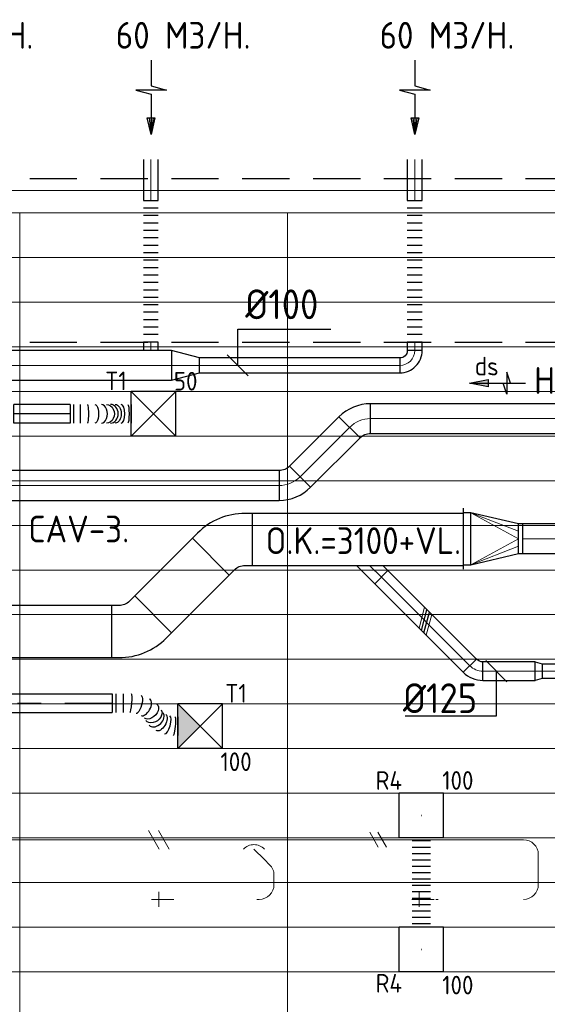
# Model space of a CAD drawing. Header units: millimetres. Extents: x -74135 to 19179, y 5032 to 51848.
# Tile 49 of 55: x -32256 to -28709, y 45230 to 51848. Entities that reach past the tile are written whole.
import ezdxf
from ezdxf.enums import TextEntityAlignment as Align

# ---------------------------------------------------------------- set-up
doc = ezdxf.new("R2010")
doc.units = ezdxf.units.MM
doc.header["$LTSCALE"] = 50
doc.linetypes.add('CENTER2', pattern=[28.575, 19.05, -3.175, 3.175, -3.175])
doc.linetypes.add('HIDDEN', pattern=[9.525, 6.35, -3.175])
for name, color, linetype in [('4plfd', 254, 'Continuous'), ('WL570---_RETOUR', 100, 'Continuous'), ('WL570---_RETOUR_RST', 3, 'Continuous'), ('WL570---_RETOUR_RST_HL', 1, 'Continuous'), ('WL570---_TOEVOER', 200, 'Continuous'), ('WL570---_TOEVOER_HL', 1, 'Continuous'), ('WL570---_TOEVOER_RST', 3, 'Continuous'), ('WL570---_TOEVOER_RST_HL', 1, 'Continuous'), ('WM570---_RETOUR', 2, 'Continuous'), ('WM570---_RETOUR_PR', 2, 'Continuous'), ('WM570---_RETOUR_RST_PR', 1, 'Continuous'), ('WM570---_TOEVOER', 2, 'Continuous'), ('WM570---_TOEVOER_PR', 2, 'Continuous'), ('WM570---_TOEVOER_RST_PR', 1, 'Continuous')]:
    doc.layers.add(name, color=color, linetype=linetype)
for name, color, linetype, lineweight in [('WL570---_BESTAAND-HARTLIJN', 161, 'Continuous', 0), ('WL570---_BESTAAND-TOEVOER', 180, 'Continuous', 0), ('WL570---_DEMONTEREN', 10, 'Continuous', 0)]:
    doc.layers.add(name, color=color, linetype=linetype, lineweight=lineweight)
doc.layers.get('WL570---_DEMONTEREN').off()
doc.styles.add('BURO-025', font='ISO96.shx', dxfattribs={"height": 125})
doc.styles.add('ISO', font='ISO', dxfattribs={"height": 162})
doc.styles.add('MAATVOERING', font='ISO')

# ---------------------------------------------------------------- blocks, each defined once
blk = doc.blocks.new('OSV20010001860G')
blk.add_lwpolyline([(0, -100), (186.6, -50), (186.6, 50), (0, 100)], close=True)
at = {"layer": 'WL570---_BESTAAND-HARTLIJN'}
blk.add_line((0, 0), (186.6, 0), dxfattribs=at)
blk = doc.blocks.new('FLLINE100')
blk.add_line((0, -50), (0, 50))
blk = doc.blocks.new('OEX10000100000')
at = {"rotation": 90}
for p in [(0, -50), (0, -100), (0, -150), (0, -200), (0, -250), (0, -300), (0, -350), (0, -400), (0, -450), (0, -500), (0, -550), (0, -600), (0, -650), (0, -700), (0, -750), (0, -800), (0, -850), (0, -900), (0, -950), (0, -1000)]:
    blk.add_blockref('FLLINE100', p, dxfattribs=at)
blk = doc.blocks.new('KARO')
for p, q in [((1, 0.5), (0, 0.5)), ((0, -0.5), (1, -0.5))]:
    blk.add_line(p, q)
at = {"invisible_edges": 15}
blk.add_3dface([(0, 0.5), (0, -0.5), (1, -0.5), (1, 0.5)], dxfattribs=at)
at = {"layer": 'WL570---_BESTAAND-HARTLIJN'}
blk.add_line((0, 0), (1, 0), dxfattribs=at)
blk = doc.blocks.new('AFZPIJL')
for points in [[(0, -10), (0, -6.52), (-2.06, -5.97), (2.06, -5.97), (0, -5.41), (0, 0)], [(-0.26, -2.22), (0, 0)], [(0.26, -2.22), (0, 0)]]:
    blk.add_lwpolyline(points)
blk.add_lwpolyline([(0.52, -2.22), (-0.52, -2.22), (0, 0)], close=True)
blk = doc.blocks.new('MVLINE')
blk.add_line((35.4, -35.4), (-35.4, 35.4))
blk = doc.blocks.new('OBO10000090H')
blk.add_lwpolyline([(50, -100, 0.414214), (-100, 50), (-100, -50, -0.414214), (-50, -100)], format="xyb", close=True)
at = {"invisible_edges": 15}
for points in [[(-91.3, -50.8), (-74, 47.7), (-100, 50), (-100, -50)], [(-82.9, -53), (-48.7, 41), (-74, 47.7), (-91.3, -50.8)], [(-75, -56.7), (-25, 29.9), (-48.7, 41), (-82.9, -53)], [(-67.9, -61.7), (-3.6, 14.9), (-25, 29.9), (-75, -56.7)], [(-61.7, -67.9), (14.9, -3.6), (-3.6, 14.9), (-67.9, -61.7)], [(-56.7, -75), (29.9, -25), (14.9, -3.6), (-61.7, -67.9)], [(-53, -82.9), (41, -48.7), (29.9, -25), (-56.7, -75)], [(-50.8, -91.3), (47.7, -74), (41, -48.7), (-53, -82.9)], [(-50, -100), (50, -100), (47.7, -74), (-50.8, -91.3)]]:
    blk.add_3dface(points, dxfattribs=at)
at = {"layer": 'WL570---_BESTAAND-HARTLIJN'}
blk.add_arc((-100, -100), 100, 0, 90, dxfattribs=at)
blk = doc.blocks.new('KARH')
for p, q in [((1, 0.5), (0, 0.5)), ((0, -0.5), (1, -0.5))]:
    blk.add_line(p, q)
at = {"invisible_edges": 15}
blk.add_3dface([(0, 0.5), (0, -0.5), (1, -0.5), (1, 0.5)], dxfattribs=at)
blk = doc.blocks.new('OBO10000045H')
blk.add_lwpolyline([(50, -41.4, 0.198912), (6.1, 64.6), (-64.6, -6.1, -0.198912), (-50, -41.4)], format="xyb", close=True)
at = {"invisible_edges": 15}
for points in [[(-61.7, -9.3), (14.9, 55), (6.1, 64.6), (-64.6, -6.1)], [(-59, -12.7), (22.9, 44.6), (14.9, 55), (-61.7, -9.3)], [(-56.7, -16.4), (29.9, 33.6), (22.9, 44.6), (-59, -12.7)], [(-54.7, -20.3), (35.9, 22), (29.9, 33.6), (-56.7, -16.4)], [(-53, -24.3), (41, 9.9), (35.9, 22), (-54.7, -20.3)], [(-51.7, -28.5), (44.9, -2.6), (41, 9.9), (-53, -24.3)], [(-50.8, -32.7), (47.7, -15.4), (44.9, -2.6), (-51.7, -28.5)], [(-50.2, -37.1), (49.4, -28.3), (47.7, -15.4), (-50.8, -32.7)], [(-50, -41.4), (50, -41.4), (49.4, -28.3), (-50.2, -37.1)]]:
    blk.add_3dface(points, dxfattribs=at)
at = {"layer": 'WL570---_BESTAAND-HARTLIJN'}
blk.add_arc((-100, -41.4), 100, 0, 45, dxfattribs=at)
blk = doc.blocks.new('OBO10000090L')
blk.add_lwpolyline([(50, 0, 0.414214), (-100, 150), (-100, 50, -0.414214), (-50, 0)], format="xyb", close=True)
at = {"invisible_edges": 15}
for points in [[(-91.3, 49.2), (-74, 147.7), (-100, 150), (-100, 50)], [(-82.9, 47), (-48.7, 141), (-74, 147.7), (-91.3, 49.2)], [(-75, 43.3), (-25, 129.9), (-48.7, 141), (-82.9, 47)], [(-67.9, 38.3), (-3.6, 114.9), (-25, 129.9), (-75, 43.3)], [(-61.7, 32.1), (14.9, 96.4), (-3.6, 114.9), (-67.9, 38.3)], [(-56.7, 25), (29.9, 75), (14.9, 96.4), (-61.7, 32.1)], [(-53, 17.1), (41, 51.3), (29.9, 75), (-56.7, 25)], [(-50.8, 8.7), (47.7, 26), (41, 51.3), (-53, 17.1)], [(-50, 0), (50, 0), (47.7, 26), (-50.8, 8.7)]]:
    blk.add_3dface(points, dxfattribs=at)
at = {"layer": 'WL570---_BESTAAND-HARTLIJN'}
blk.add_arc((-100, 0), 100, 0, 90, dxfattribs=at)
blk = doc.blocks.new('OSV1251000460G')
blk.add_lwpolyline([(0, -62.5), (46.7, -50), (46.7, 50), (0, 62.5)], close=True)
at = {"layer": 'WL570---_BESTAAND-HARTLIJN'}
blk.add_line((0, 0), (46.7, 0), dxfattribs=at)
blk = doc.blocks.new('OZA1250100045L')
blk.add_lwpolyline([(-70.7, 0), (-106.1, 35.4), (-35.4, 106.1), (70.7, 0)])
at = {"layer": 'WL570---_BESTAAND-HARTLIJN'}
blk.add_line((0, 0), (-70.7, 70.7), dxfattribs=at)
at = {"layer": 'WL570---_BESTAAND-TOEVOER'}
blk.add_arc((0, 70.7), 100, 225, 315, dxfattribs=at)
blk = doc.blocks.new('OBO10000090ZE')
blk.add_lwpolyline([(-50, 0), (50, 0), (50, 100, 1), (-50, 100)], format="xyb", close=True)
at = {"layer": 'WL570---_BESTAAND-HARTLIJN'}
for points in [[(0, 0), (0, 150)], [(-50, 100), (50, 100)]]:
    blk.add_lwpolyline(points, dxfattribs=at)
blk = doc.blocks.new('VBO35015000050451-100')
blk.add_lwpolyline([(-175, -163.9), (175, -163.9), (175, -113.9, 0.198912), (43.2, 204.3), (7.8, 239.6), (-239.6, -7.8), (-204.3, -43.2, -0.198912), (-175, -113.9)], format="xyb", close=True)
blk = doc.blocks.new('OBO12500045H')
blk.add_lwpolyline([(62.5, -51.8, 0.198912), (7.6, 80.8), (-80.8, -7.6, -0.198912), (-62.5, -51.8)], format="xyb", close=True)
at = {"invisible_edges": 15}
for points in [[(-77.1, -11.6), (18.6, 68.7), (7.6, 80.8), (-80.8, -7.6)], [(-73.8, -15.9), (28.6, 55.8), (18.6, 68.7), (-77.1, -11.6)], [(-70.9, -20.5), (37.4, 42), (28.6, 55.8), (-73.8, -15.9)], [(-68.4, -25.4), (44.9, 27.5), (37.4, 42), (-70.9, -20.5)], [(-66.3, -30.4), (51.2, 12.4), (44.9, 27.5), (-68.4, -25.4)], [(-64.6, -35.6), (56.1, -3.2), (51.2, 12.4), (-66.3, -30.4)], [(-63.4, -40.9), (59.7, -19.2), (56.1, -3.2), (-64.6, -35.6)], [(-62.7, -46.3), (61.8, -35.4), (59.7, -19.2), (-63.4, -40.9)], [(-62.5, -51.8), (62.5, -51.8), (61.8, -35.4), (-62.7, -46.3)]]:
    blk.add_3dface(points, dxfattribs=at)
at = {"layer": 'WL570---_BESTAAND-HARTLIJN'}
blk.add_arc((-125, -51.8), 125, 0, 45, dxfattribs=at)
blk = doc.blocks.new('OAF12500045R')
blk.add_line((-138.4, 0), (138.4, 0))
blk.add_lwpolyline([(-88.4, 0), (35.4, 123.7), (123.7, 35.4), (88.4, 0)])
at = {"layer": 'WL570---_BESTAAND-HARTLIJN'}
blk.add_line((79.5, 79.5), (0, 0), dxfattribs=at)
blk = doc.blocks.new('OSV1251000460K')
blk.add_lwpolyline([(-46.7, -62.5), (0, -50), (0, 50), (-46.7, 62.5)], close=True)
at = {"layer": 'WL570---_BESTAAND-HARTLIJN'}
blk.add_line((-46.7, 0), (0, 0), dxfattribs=at)
blk = doc.blocks.new('UISO')
for p, q in [((0, 0.18), (1, 0.757)), ((0, 0), (1, 0.577))]:
    blk.add_line(p, q)
at = {"layer": 'WL570---_BESTAAND-TOEVOER'}
for p, q in [((0, 0.36), (1, 0.937)), ((0, -0.18), (1, 0.397))]:
    blk.add_line(p, q, dxfattribs=at)
blk = doc.blocks.new('VRO3501500020040000-0')
for p, q in [((0, 205), (0, -205)), ((50, -175), (50, 175)), ((370, -100), (370, 100))]:
    blk.add_line(p, q)
blk.add_lwpolyline([(0, 175), (0, -175), (50, -175), (370, -100), (400, -100), (400, 100), (370, 100), (50, 175)], close=True)
at = {"layer": 'WL570---_BESTAAND-TOEVOER'}
for p, q in [((50, 175), (370, 50)), ((50, -175), (370, -50))]:
    blk.add_line(p, q, dxfattribs=at)
blk.add_lwpolyline([(50, -175), (370, 0), (50, 175)], dxfattribs=at)
blk = doc.blocks.new('OBO20000045H')
blk.add_lwpolyline([(100, -82.8, 0.198912), (12.1, 129.3), (-129.3, -12.1, -0.198912), (-100, -82.8)], format="xyb", close=True)
at = {"invisible_edges": 15}
for points in [[(-123.4, -18.6), (29.8, 110), (12.1, 129.3), (-129.3, -12.1)], [(-118.1, -25.5), (45.7, 89.2), (29.8, 110), (-123.4, -18.6)], [(-113.4, -32.8), (59.8, 67.2), (45.7, 89.2), (-118.1, -25.5)], [(-109.4, -40.6), (71.9, 43.9), (59.8, 67.2), (-113.4, -32.8)], [(-106, -48.6), (81.9, 19.8), (71.9, 43.9), (-109.4, -40.6)], [(-103.4, -57), (89.8, -5.2), (81.9, 19.8), (-106, -48.6)], [(-101.5, -65.5), (95.4, -30.7), (89.8, -5.2), (-103.4, -57)], [(-100.4, -74.1), (98.9, -56.7), (95.4, -30.7), (-101.5, -65.5)], [(-100, -82.8), (100, -82.8), (98.9, -56.7), (-100.4, -74.1)]]:
    blk.add_3dface(points, dxfattribs=at)
at = {"layer": 'WL570---_BESTAAND-HARTLIJN'}
blk.add_arc((-200, -82.8), 200, 0, 45, dxfattribs=at)
blk = doc.blocks.new('Groep-47')
at = {"color": 8, "linetype": 'Continuous', "lineweight": 13}
for p, q in [((-73154.9, 49899.1), (-11882.7, 49899.1)), ((-73154.9, 49599.1), (-11882.7, 49599.1)), ((-73154.9, 49299.1), (-11882.7, 49299.1)), ((-73154.9, 48999.1), (-11882.7, 48999.1)), ((-73154.9, 48699.1), (-11882.7, 48699.1)), ((-73154.9, 48399.1), (-11882.7, 48399.1)), ((-73154.9, 48399.1), (-11882.7, 48399.1)), ((-73154.9, 48099.1), (-11882.7, 48099.1)), ((-73154.9, 47799.1), (-11882.7, 47799.1)), ((-73154.9, 47499.1), (-11882.7, 47499.1)), ((-73154.9, 47199.1), (-11882.7, 47199.1)), ((-73154.9, 46899.1), (-11882.7, 46899.1)), ((-73154.9, 46599.1), (-11882.7, 46599.1)), ((-73154.9, 46299.1), (-11882.7, 46299.1)), ((-73154.9, 45999.1), (-11882.7, 45999.1)), ((-73154.9, 45699.1), (-11882.7, 45699.1)), ((-73154.9, 45399.1), (-11882.7, 45399.1)), ((-73154.9, 45099.1), (-11882.7, 45099.1))]:
    blk.add_line(p, q, dxfattribs=at)
blk = doc.blocks.new('Groep-53')
at = {"color": 8, "linetype": 'Continuous', "lineweight": 13}
for p, q in [((-73304.9, 50349.1), (-4004.9, 50349.1)), ((-73154.9, 50199.1), (-4154.9, 50199.1)), ((-11854.9, 50199.1), (-65654.9, 50199.1)), ((-33254.9, 50199.1), (-33254.9, 42999.1)), ((-33254.9, 50199.1), (-33254.9, 42999.1)), ((-31454.9, 50199.1), (-31454.9, 42999.1)), ((-31454.9, 50199.1), (-31454.9, 42999.1))]:
    blk.add_line(p, q, dxfattribs=at)
at = {"color": 8}
blk.add_blockref('Groep-47', (0, 0), dxfattribs=at)
blk = doc.blocks.new('Block plafond 4e verd')
at = {"layer": '4plfd'}
blk.add_blockref('Groep-53', (73304.912, -19149.14), dxfattribs=at)
blk = doc.blocks.new('*U266')
at = {"color": 0, "ltscale": 10}
for p, q in [((150, 150, -2500), (-150, 150, -2500)), ((-150, -150, -2500), (-150, 150, -2500)), ((150, -150, -2500), (-150, 150, -2500)), ((-150, -150, -2500), (150, 150, -2500)), ((150, -150, -2500), (150, 150, -2500)), ((150, -150, -2500), (-150, -150, -2500))]:
    blk.add_line(p, q, dxfattribs=at)
at = {"layer": 'WL570---_TOEVOER_RST_HL', "linetype": 'CENTER2'}
blk.add_circle((0, 0, -2500), 0.075, dxfattribs=at)
at = {"layer": 'WL570---_TOEVOER_RST', "color": 2, "style": 'BURO-025'}
for tag in ['MC', 'Q']:
    blk.add_attdef(tag, text='', height=125, dxfattribs=at).set_placement((0, 0), align=Align.MIDDLE)
at = {"layer": 'WM570---_TOEVOER_RST_PR', "color": 2, "style": 'BURO-025'}
blk.add_attdef('POSNR', text='', height=125, dxfattribs=at).set_placement((0, 0), align=Align.MIDDLE)
blk = doc.blocks.new('*U393')
at = {"color": 0, "ltscale": 10}
for p, q in [((0, 62.5, -2700), (377.6, 62.5, -2700)), ((0, -62.5, -2700), (0, 62.5, -2700)), ((377.6, 62.5, -2700), (377.6, -62.5, -2700)), ((0, -62.5, -2700), (377.6, -62.5, -2700))]:
    blk.add_line(p, q, dxfattribs=at)
at = {"layer": 'WL570---_TOEVOER_HL', "linetype": 'CENTER2'}
blk.add_line((0, 0, -2700), (377.6, 0, -2700), dxfattribs=at)
at = {"layer": 'WM570---_TOEVOER_PR', "color": 2, "style": 'BURO-025'}
blk.add_attdef('POSNR', text='', height=125, dxfattribs=at).set_placement((0, 0), align=Align.MIDDLE)
blk = doc.blocks.new('*U394')
at = {"color": 0, "ltscale": 10}
for p, q in [((0, 62.5, -2700), (0, -62.5, -2700)), ((22.9, 62.5, -2700), (22.9, -62.5, -2700)), ((68.6, 62.5, -2700), (68.6, -62.5, -2700)), ((411.6, 62.5, -2700), (411.6, -62.5, -2700))]:
    blk.add_line(p, q, dxfattribs=at)
for centre, major_axis, ratio, start_param, end_param in [((117.3, 0, -2700), (0, -62.5), 0.137809, 0, 3.141593), ((211.1, 0, -2700), (0, -62.5), 0.638445, 0, 3.141593), ((272.3, 0, -2700), (0, 62.5), 0.826139, 3.141593, 6.283185), ((343.6, 0, -2700), (0, 62.5), 0.403155, 3.141593, 6.283185)]:
    blk.add_ellipse(centre, major_axis=major_axis, ratio=ratio, start_param=start_param, end_param=end_param, dxfattribs=at)
at = {"color": 0, "ltscale": 10, "extrusion": (0, 0, -1)}
for centre, major_axis, ratio, start_param, end_param in [((167, 0, -2700), (0, 62.5), 0.403155, 0, 3.141593), ((246.3, 0, -2700), (0, 62.5), 0.826139, 0, 3.141593), ((303.9, 0, -2700), (0, -62.5), 0.638445, 3.141593, 6.283185), ((388.4, 0, -2700), (0, -62.5), 0.137809, 3.141593, 6.283185)]:
    blk.add_ellipse(centre, major_axis=major_axis, ratio=ratio, start_param=start_param, end_param=end_param, dxfattribs=at)
at = {"layer": 'WM570---_TOEVOER_PR', "color": 2, "style": 'BURO-025'}
blk.add_attdef('POSNR', text='', height=125, dxfattribs=at).set_placement((0, 0), align=Align.MIDDLE)
blk = doc.blocks.new('*U397')
at = {"color": 0, "ltscale": 10}
for p, q in [((0, 62.5, -2700), (1747.3, 62.5, -2700)), ((0, -62.5, -2700), (0, 62.5, -2700)), ((1747.3, 62.5, -2700), (1747.3, -62.5, -2700)), ((0, -62.5, -2700), (1747.3, -62.5, -2700))]:
    blk.add_line(p, q, dxfattribs=at)
at = {"layer": 'WL570---_TOEVOER_HL', "linetype": 'CENTER2'}
blk.add_line((0, 0, -2700), (1747.3, 0, -2700), dxfattribs=at)
at = {"layer": 'WM570---_TOEVOER_PR', "color": 2, "style": 'BURO-025'}
blk.add_attdef('POSNR', text='', height=125, dxfattribs=at).set_placement((0, 0), align=Align.MIDDLE)
blk = doc.blocks.new('*U398')
at = {"color": 0, "ltscale": 10}
for p, q in [((0, 62.5, -2700), (0, -62.5, -2700)), ((24.6, 62.5, -2700), (24.6, -62.5, -2700)), ((73.8, 62.5, -2700), (73.8, -62.5, -2700)), ((131.5, 62.5, -2700), (131.3, 62.5, -2700)), ((442.1, -92.3, -2700), (442.1, -217.3, -2700)), ((352.2, -206.3, -2700), (353.5, -206.7, -2700))]:
    blk.add_line(p, q, dxfattribs=at)
for centre, major_axis, ratio, start_param, end_param in [((125.7, 0, -2700), (5.7, 62.5), 0.11442, 3.151941, 6.272831), ((223.9, -27.9, -2700), (30.3, 55), 0.523679, 3.206209, 6.218569), ((223.9, -27.9, -2700), (30.3, 55), 0.523679, 6.218569, 6.347801), ((297.2, -106.7, -2700), (-44.7, -44.4), 0.66861, 0.108836, 3.032757), ((370.3, -146.2, -2700), (-17.4, -60.3), 0.333425, 0.033525, 3.108068), ((297.2, -106.7, -2700), (-44.7, -44.4), 0.66861, 6.174349, 6.392021)]:
    blk.add_ellipse(centre, major_axis=major_axis, ratio=ratio, start_param=start_param, end_param=end_param, dxfattribs=at)
at = {"color": 0, "ltscale": 10, "extrusion": (0, 0, -1)}
for centre, major_axis, ratio, start_param, end_param in [((178.1, -9.6, -2700), (-17.4, -60.3), 0.333425, 3.108068, 6.249661), ((259.2, -53.5, -2700), (44.7, 44.4), 0.66861, 6.174349, 9.315942), ((278.8, -80.8, -2700), (50.9, 36.3), 0.724555, 0, 3.141593), ((329, -129.7, -2700), (-30.3, -55), 0.523679, 3.206209, 6.347801), ((417.5, -154.8, -2700), (5.7, 62.5), 0.11442, 0.010354, 3.151947)]:
    blk.add_ellipse(centre, major_axis=major_axis, ratio=ratio, start_param=start_param, end_param=end_param, dxfattribs=at)
at = {"layer": 'WM570---_TOEVOER_PR', "color": 2, "style": 'BURO-025'}
blk.add_attdef('POSNR', text='', height=125, dxfattribs=at).set_placement((0, 0), align=Align.MIDDLE)
blk = doc.blocks.new('*U470')
at = {"color": 0, "ltscale": 10}
for p, q in [((150, 150, -150), (-150, 150, -150)), ((-150, -150, -150), (-150, 150, -150)), ((150, -150, -150), (150, 150, -150)), ((150, -150, -150), (-150, -150, -150))]:
    blk.add_line(p, q, dxfattribs=at)
at = {"layer": 'WL570---_RETOUR_RST_HL', "linetype": 'CENTER2'}
blk.add_circle((0, 0, -150), 0.075, dxfattribs=at)
at = {"layer": 'WL570---_RETOUR_RST', "color": 2, "style": 'BURO-025'}
for tag in ['MC', 'Q']:
    blk.add_attdef(tag, text='', height=125, dxfattribs=at).set_placement((0, 0), align=Align.MIDDLE)
at = {"layer": 'WM570---_RETOUR_RST_PR', "color": 2, "style": 'BURO-025'}
blk.add_attdef('POSNR', text='', height=125, dxfattribs=at).set_placement((0, 0), align=Align.MIDDLE)
blk = doc.blocks.new('*U473')
at = {"color": 0, "ltscale": 10}
for p, q in [((0, 62.5), (0, -62.5)), ((21.4, 62.5), (21.4, -62.5)), ((64.3, 62.5), (64.3, -62.5)), ((107.1, 62.5), (107.1, -62.5)), ((150, 62.5), (150, -62.5)), ((192.9, 62.5), (192.9, -62.5)), ((235.7, 62.5), (235.7, -62.5)), ((278.6, 62.5), (278.6, -62.5)), ((321.4, 62.5), (321.4, -62.5)), ((364.3, 62.5), (364.3, -62.5)), ((407.1, 62.5), (407.1, -62.5)), ((450, 62.5), (450, -62.5)), ((492.9, 62.5), (492.9, -62.5)), ((535.7, 62.5), (535.7, -62.5)), ((578.6, 62.5), (578.6, -62.5)), ((600, 62.5), (600, -62.5))]:
    blk.add_line(p, q, dxfattribs=at)
at = {"layer": 'WM570---_RETOUR_PR', "color": 2, "style": 'BURO-025'}
blk.add_attdef('POSNR', text='', height=125, dxfattribs=at).set_placement((0, 0), align=Align.MIDDLE)
blk = doc.blocks.new('LU-PIJL6')
at = {"color": 0, "linetype": 'Continuous'}
for p, q in [((-5, -1.5), (-5, 1.5)), ((-5, 1.5), (-4.5, 0)), ((0, 0), (-7.5, 0)), ((-5.5, 0), (-5, -1.5)), ((-2.5, -0.5), (-2.5, 0.5)), ((-2.5, 0.5), (0, 0)), ((0, 0), (-2.5, -0.5))]:
    blk.add_line(p, q, dxfattribs=at)
blk.add_solid([(-2.5, 0.5), (-2.5, -0.5), (0, 0)], dxfattribs=at)

msp = doc.modelspace()

# ---------------------------------------------------------------- hatches: boundary and pattern name
at = {"layer": 'WL570---_TOEVOER'}
msp.add_hatch(color=256, dxfattribs=at).paths.add_polyline_path([(-31043.3, 47099.2), (-31193.3, 47249.2), (-31193.3, 46949.2)])

# ---------------------------------------------------------------- linework, layer by layer
at = {"color": 2, "linetype": 'HIDDEN'}
for p, q in [((-72193.5, 50780.2), (-3105.2, 50780.2)), ((-72193.5, 49680.2), (-3105.2, 49680.2))]:
    msp.add_line(p, q, dxfattribs=at)
at = {"layer": 'WM570---_RETOUR'}
msp.add_lwpolyline([(-30789.8, 49524.3), (-30789.8, 49768), (-30163.7, 49768)], dxfattribs=at)
at = {"layer": 'WM570---_TOEVOER'}
msp.add_lwpolyline([(-29051.9, 47469), (-29051.9, 47166.9), (-29663.8, 47166.9)], dxfattribs=at)

# ---------------------------------------------------------------- block references
at = {"layer": 'WL570---_DEMONTEREN'}
for name, p, xscale, yscale, zscale, rotation in [('KARO', (-30513.1, 46336), 1836.330687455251, 125, 125, 180.000000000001), ('UISO', (-31273.9, 46273.5), 125, 125, 125, 90), ('UISO', (-29809.2, 46286), 100, 100, 100, 90), ('KARO', (-30575.8, 46168.2), 48.98494323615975, 100, 100, 135.0000000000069), ('KARO', (-28769.5, 46035), 201.0308842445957, 100, 100, 90), ('KARO', (-30546.5, 46035), 62.47194246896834, 100, 100, 90)]:
    msp.add_blockref(name, p, dxfattribs=dict(at, xscale=xscale, yscale=yscale, zscale=zscale, rotation=rotation))
for name, p in [('OSV1251000460G', (-30513.2, 46336)), ('OBO10000090H', (-28769.5, 46336)), ('OBO10000045H', (-30546.5, 46138.9))]:
    msp.add_blockref(name, p, dxfattribs=at)
at = {"layer": 'WL570---_DEMONTEREN', "yscale": 100, "zscale": 100}
for p, xscale in [((-30466.5, 46336), 1596.877568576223), ((-30662.6, 45935), 16.2227493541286), ((-29457.8, 45935), 16.03765465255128)]:
    msp.add_blockref('KARO', p, dxfattribs=dict(at, xscale=xscale))
at = {"layer": 'WL570---_DEMONTEREN'}
for name, p, rotation in [('OZA1250100045L', (-30681.2, 46273.5), 180.000000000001), ('OBO10000090L', (-30646.4, 45935), 270.000000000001), ('OBO10000090L', (-28869.5, 45935), 270.000000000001), ('OBO10000090ZE', (-31220.2, 45935), 90.00000000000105), ('OBO10000090ZE', (-29470.2, 45935), 90.00000000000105)]:
    msp.add_blockref(name, p, dxfattribs=dict(at, rotation=rotation))
at = {"layer": 'WL570---_RETOUR'}
for name, p, xscale, yscale, zscale, rotation in [('AFZPIJL', (-31372.8, 51076.3), 50, 50, 50, 180.000000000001), ('AFZPIJL', (-29599.1, 51076.3), 50, 50, 50, 180.000000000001), ('KARO', (-31374, 50631.5), 275.9456809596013, 100, 100, 90.00000000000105), ('KARO', (-29600.3, 50631.5), 275.9456809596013, 100, 100, 90.00000000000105), ('KARO', (-31374, 49680.9), 56.29579252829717, 100, 100, 270.000000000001), ('KARO', (-29600.3, 49680.9), 56.55323533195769, 100, 100, 270.000000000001), ('KARO', (-31234.9, 49524.3), 1157.935624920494, 200, 200, 180.000000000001), ('KARO', (-29700.3, 49524.3), 1348.069124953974, 100, 100, 180.000000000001), ('LU-PIJL6', (-29231.5, 49404.7), 50, 50, 50, 180), ('KARO', (-30038.8, 49107.7), 469.8997475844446, 200, 200, 225.0000000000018)]:
    msp.add_blockref(name, p, dxfattribs=dict(at, xscale=xscale, yscale=yscale, zscale=zscale, rotation=rotation))
for name, p in [('Block plafond 4e verd', (-72306, 19498.9)), ('OEX10000100000', (-31374, 50680.9)), ('OEX10000100000', (-29600.3, 50680.9)), ('OSV20010001860G', (-31234.9, 49524.3))]:
    msp.add_blockref(name, p, dxfattribs=at)
for name, p, rotation in [('OBO10000090H', (-29600.3, 49524.3), 270.000000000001), ('OBO20000045H', (-29980.3, 49166.3), 90), ('OBO20000045H', (-30429.7, 48716.9), 270), ('*U473', (-29556, 46348.9), 270)]:
    msp.add_blockref(name, p, dxfattribs=dict(at, rotation=rotation))
at = {"layer": 'WL570---_RETOUR', "yscale": 200, "zscale": 200}
for p, xscale in [((-29897.4, 49166.3), 3859.982649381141), ((-33637.5, 48716.9), 3124.98964401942)]:
    msp.add_blockref('KARO', p, dxfattribs=dict(at, xscale=xscale))
at = {"layer": 'WL570---_RETOUR'}
ref = msp.add_blockref('*U470', (-29556, 46498.9, 150), dxfattribs=at)
ref.add_attrib('POSNR', 'R4', dxfattribs={"layer": 'WM570---_RETOUR_RST_PR', "color": 2, "height": 125, "style": 'BURO-025'}).set_placement((-29774.6, 46734.6), align=Align.MIDDLE)
ref.add_attrib('Q', '100', dxfattribs={"layer": 'WL570---_RETOUR_RST', "color": 2, "height": 125, "style": 'BURO-025'}).set_placement((-29310.6, 46734.5), align=Align.MIDDLE)
ref = msp.add_blockref('*U470', (-29556, 45598.9, 150), dxfattribs=at)
ref.add_attrib('POSNR', 'R4', dxfattribs={"layer": 'WM570---_RETOUR_RST_PR', "color": 2, "height": 125, "style": 'BURO-025'}).set_placement((-29774.6, 45371.2), align=Align.MIDDLE)
ref.add_attrib('Q', '100', dxfattribs={"layer": 'WL570---_RETOUR_RST', "color": 2, "height": 125, "style": 'BURO-025'}).set_placement((-29310.6, 45358.9), align=Align.MIDDLE)
at = {"layer": 'WL570---_TOEVOER'}
ref = msp.add_blockref('*U266', (-31356.1, 49199, 2500), dxfattribs=at)
ref.add_attrib('Q', '50', (-31219.6, 49355.1), dxfattribs={"layer": 'WL570---_TOEVOER_RST', "color": 2, "height": 125, "style": 'BURO-025'})
ref.add_attrib('MC', 'T1', (-31681.3, 49357.5), dxfattribs={"layer": 'WL570---_TOEVOER_RST', "color": 2, "height": 125, "style": 'BURO-025'})
for name, p, rotation in [('*U393', (-31917.7, 49199, 2700), 180), ('VBO35015000050451-100', (-30855.3, 48354.3), 90), ('VBO35015000050451-100', (-31474.8, 47734.7), 270), ('OBO12500045H', (-29193.3, 47469), 224.9999999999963)]:
    msp.add_blockref(name, p, dxfattribs=dict(at, rotation=rotation))
for name, p in [('*U394', (-31917.7, 49199, 2700)), ('VRO3501500020040000-0', (-29273.8, 48359)), ('*U397', (-33382.4, 47253.8, 2700)), ('*U398', (-31635.1, 47253.8, 2700))]:
    msp.add_blockref(name, p, dxfattribs=at)
for name, p, xscale, yscale, zscale, rotation in [('KARH', (-29273.7, 48354.3), 1417.7014631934, 350, 150, 180), ('KARO', (-26380.1, 48359), 2493.668123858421, 200, 200, 180), ('KARH', (-30971.2, 48238.4), 548.3001738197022, 350, 150, 224.9999999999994), ('KARO', (-29229.9, 47505.6), 841.1333540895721, 125, 125, 135), ('UISO', (-29539.4, 47726.8), 125, 125, 125, 45.00000000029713)]:
    msp.add_blockref(name, p, dxfattribs=dict(at, xscale=xscale, yscale=yscale, zscale=zscale, rotation=rotation))
at = {"layer": 'WL570---_TOEVOER', "xscale": -1, "rotation": 180}
for name, p in [('OAF12500045R', (-29903.9, 48180.2)), ('OSV1251000460K', (-28744.7, 47469))]:
    msp.add_blockref(name, p, dxfattribs=at)
at = {"layer": 'WL570---_TOEVOER'}
for name, p, xscale, yscale, zscale in [('KARH', (-34259.9, 47734.7), 2621.239595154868, 350, 150), ('KARO', (-29141.5, 47469), 350.1538502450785, 125, 125), ('KARO', (-28635.2, 47469), -108.742564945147, 100, 100)]:
    msp.add_blockref(name, p, dxfattribs=dict(at, xscale=xscale, yscale=yscale, zscale=zscale))
ref = msp.add_blockref('*U266', (-31043, 47098.9, 2500), dxfattribs=at)
ref.add_attrib('Q', '100', (-30906.5, 46797.7), dxfattribs={"layer": 'WL570---_TOEVOER_RST', "color": 2, "height": 125, "style": 'BURO-025'})
ref.add_attrib('MC', 'T1', (-30874, 47257.5), dxfattribs={"layer": 'WL570---_TOEVOER_RST', "color": 2, "height": 125, "style": 'BURO-025'})
at = {"layer": 'WM570---_RETOUR', "xscale": 2, "yscale": 2, "zscale": 2}
msp.add_blockref('MVLINE', (-30789.8, 49524.3), dxfattribs=at)
at = {"layer": 'WM570---_TOEVOER', "xscale": 2, "yscale": 2, "zscale": 2}
msp.add_blockref('MVLINE', (-29051.9, 47469), dxfattribs=at)

# ---------------------------------------------------------------- texts
at = {"layer": 'WM570---_RETOUR', "style": 'MAATVOERING'}
for s, height, p in [('60 M3/H.', 180, (-33070.2, 51652.8)), ('60 M3/H.', 180, (-31610, 51652.8)), ('60 M3/H.', 180, (-29836.4, 51652.8)), ('%%c100', 200, (-30739.8, 49834.7)), ('H=3150', 180, (-28797, 49333))]:
    msp.add_text(s, height=height, dxfattribs=at).set_placement(p)
at = {"layer": 'WM570---_TOEVOER', "lineweight": 0, "style": 'BURO-025'}
msp.add_text('ds', height=125, dxfattribs=at).set_placement((-29196.1, 49456.7))
at = {"layer": 'WM570---_TOEVOER'}
for s, height, style, p in [('CAV-3.', 180, 'MAATVOERING', (-32198.4, 48334.4)), ('O.K.=3100+VL.', 180, 'ISO', (-30602.3, 48256.1)), ('%%c125', 200, 'MAATVOERING', (-29679.5, 47187.1))]:
    msp.add_text(s, height=height, dxfattribs=dict(at, style=style)).set_placement(p)

doc.saveas('drawing.dxf')
